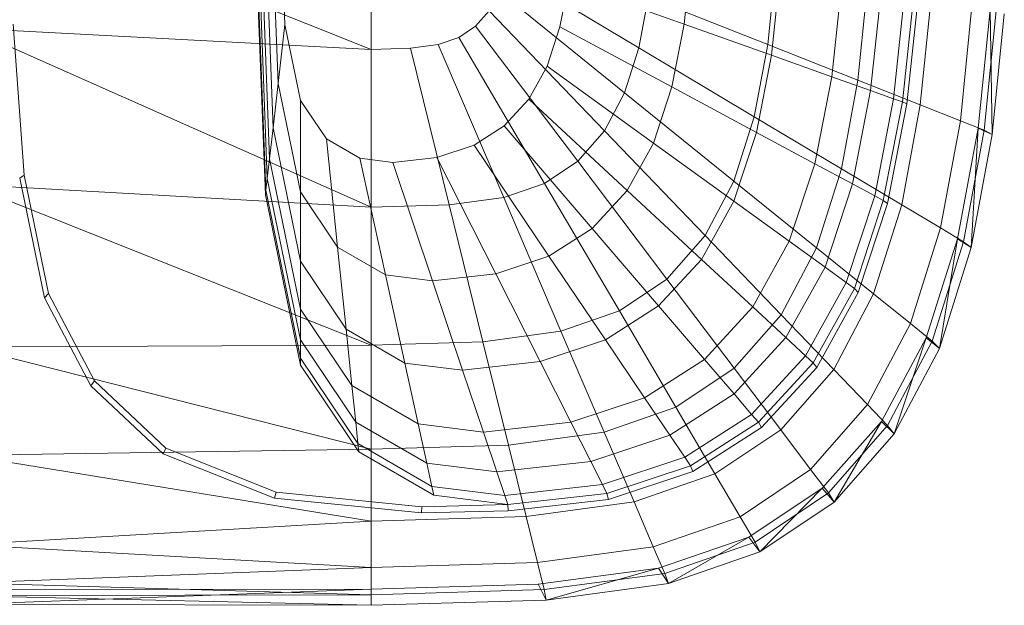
# Model space of a CAD drawing. Header units: metres. Extents: x 391.1 to 430.4, y 12.7 to 29.8.
# Tile 42 of 104: x 401.505 to 401.756, y 26.435 to 26.584. Entities that reach past the tile are written whole.
import ezdxf

# ---------------------------------------------------------------- set-up
doc = ezdxf.new("R2010")
doc.units = ezdxf.units.M
doc.layers.add('02_MOBILIARIO', color=7, linetype='Continuous', lineweight=18)
doc.layers.add('A-DETL-____-MBND', color=7, linetype='Continuous', lineweight=18)

# ---------------------------------------------------------------- blocks, each defined once
blk = doc.blocks.new('Family - Rentamans PB-155389-02_SAN_P0')
at = {"layer": 'A-DETL-____-MBND', "color": 253, "true_color": 0xaaaaaa}
for p, q in [((0, 0.18276), (0.10273, 0.14157)), ((0.07584, 0.10456), (0.07287, 0.18276)), ((0.07598, 0.10571), (0.07304, 0.18276)), ((0.07689, 0.11374), (0.07426, 0.18276)), ((0.07778, 0.12158), (0.07545, 0.18276)), ((0.07907, 0.13292), (0.07717, 0.18276)), ((0.08078, 0.14793), (0.07945, 0.18276)), ((0.10273, 0.18276), (0.10273, 0.14157)), ((0.07631, 0.10869), (0.074, 0.1695)), ((0.18425, 0.16511), (0.18245, 0.148)), ((0.17092, 0.14201), (0.13724, 0.16214)), ((0.2057, 0.16248), (0.20373, 0.14283)), ((0.20689, 0.1611), (0.20468, 0.14009)), ((0.15302, 0.15847), (0.15084, 0.14729)), ((0.18245, 0.148), (0.15302, 0.15847)), ((0.22254, 0.15832), (0.22004, 0.13463)), ((0.16731, 0.13056), (0.13541, 0.15634)), ((0.2267, 0.13374), (0.22913, 0.15787)), ((0.23263, 0.15653), (0.22995, 0.13111)), ((0.23859, 0.15548), (0.2358, 0.12902)), ((0.1733, 0.15486), (0.17092, 0.14201)), ((0.20373, 0.14283), (0.1733, 0.15486)), ((0.24088, 0.15507), (0.23806, 0.12822)), ((0.24205, 0.15479), (0.23919, 0.12768)), ((0.24258, 0.12746), (0.24532, 0.15469)), ((0.13282, 0.15143), (0.12937, 0.14751)), ((0.16218, 0.12086), (0.13282, 0.15143)), ((0.25282, 0.12342), (0.25575, 0.15263)), ((0.2573, 0.1215), (0.26035, 0.15166)), ((0.25887, 0.12102), (0.26192, 0.15141)), ((0.26089, 0.11987), (0.26035, 0.15166)), ((0.26089, 0.11987), (0.26398, 0.15065)), ((0.01437, 0.10952), (0.01159, 0.14801)), ((0.08078, 0.14793), (0.07907, 0.13292)), ((0.08473, 0.12861), (0.08078, 0.14793)), ((0.18245, 0.148), (0.17934, 0.13201)), ((0.20468, 0.14009), (0.18245, 0.148)), ((0.10273, 0.14157), (0, 0.14702)), ((0, 0.14702), (0.10273, 0.10137)), ((0.12937, 0.14751), (0.12509, 0.14464)), ((0.15537, 0.1131), (0.12937, 0.14751)), ((0.15084, 0.14729), (0.14756, 0.13732)), ((0.17934, 0.13201), (0.15084, 0.14729)), ((0.12509, 0.14464), (0.11983, 0.14281)), ((0.14692, 0.10743), (0.12509, 0.14464)), ((0.10273, 0.14157), (0.11281, 0.14187)), ((0.10273, 0.14157), (0.10273, 0.10137)), ((0.11983, 0.14281), (0.11281, 0.14187)), ((0.11281, 0.14187), (0.12264, 0.10196)), ((0.11983, 0.14281), (0.13653, 0.10383)), ((0.17092, 0.14201), (0.16731, 0.13056)), ((0.20031, 0.12445), (0.17092, 0.14201)), ((0.20373, 0.14283), (0.20031, 0.12445)), ((0.2267, 0.13374), (0.20373, 0.14283)), ((0.20468, 0.14009), (0.20086, 0.12046)), ((0.22004, 0.13463), (0.20468, 0.14009)), ((0.14756, 0.13732), (0.14288, 0.12888)), ((0.17464, 0.11773), (0.14756, 0.13732)), ((0.07907, 0.13292), (0.07778, 0.12158)), ((0.08473, 0.10527), (0.07907, 0.13292)), ((0.22004, 0.13463), (0.21574, 0.11248)), ((0.22995, 0.13111), (0.22004, 0.13463)), ((0.22251, 0.11118), (0.2267, 0.13374)), ((0.24258, 0.12746), (0.2267, 0.13374)), ((0.16731, 0.13056), (0.16218, 0.12086)), ((0.19515, 0.10805), (0.16731, 0.13056)), ((0.17934, 0.13201), (0.17464, 0.11773)), ((0.20086, 0.12046), (0.17934, 0.13201)), ((0.22995, 0.13111), (0.22533, 0.10733)), ((0.22995, 0.13111), (0.2358, 0.12902)), ((0.09137, 0.11877), (0.08473, 0.12861)), ((0.08473, 0.12861), (0.08473, 0.10527)), ((0.14288, 0.12888), (0.13667, 0.12213)), ((0.16795, 0.10565), (0.14288, 0.12888)), ((0.2358, 0.12902), (0.23099, 0.1043)), ((0.23806, 0.12822), (0.23317, 0.10312)), ((0.2358, 0.12902), (0.23806, 0.12822)), ((0.23806, 0.12822), (0.23919, 0.12768)), ((0.23919, 0.12768), (0.23426, 0.10233)), ((0.23785, 0.10202), (0.24258, 0.12746)), ((0.25282, 0.12342), (0.24258, 0.12746)), ((0.20031, 0.12445), (0.19515, 0.10805)), ((0.22251, 0.11118), (0.20031, 0.12445)), ((0.24775, 0.09611), (0.25282, 0.12342)), ((0.25887, 0.12102), (0.25282, 0.12342)), ((0.07778, 0.12158), (0.07689, 0.11374)), ((0.08473, 0.08764), (0.07778, 0.12158)), ((0.13667, 0.12213), (0.12897, 0.11719)), ((0.13667, 0.12213), (0.15906, 0.09599)), ((0.16218, 0.12086), (0.15537, 0.1131)), ((0.18781, 0.09417), (0.16218, 0.12086)), ((0.20086, 0.12046), (0.19509, 0.10294)), ((0.21574, 0.11248), (0.20086, 0.12046)), ((0.25202, 0.0933), (0.2573, 0.1215)), ((0.25359, 0.09261), (0.25887, 0.12102)), ((0.25554, 0.09109), (0.2573, 0.1215)), ((0.2573, 0.1215), (0.26089, 0.11987)), ((0.26089, 0.11987), (0.25887, 0.12102)), ((0.09989, 0.11385), (0.09137, 0.11877)), ((0.09137, 0.11877), (0.09423, 0.09119)), ((0.25554, 0.09109), (0.26089, 0.11987)), ((0.12897, 0.11719), (0.1195, 0.11406)), ((0.12897, 0.11719), (0.14804, 0.08893)), ((0.17464, 0.11773), (0.16795, 0.10565)), ((0.19509, 0.10294), (0.17464, 0.11773)), ((0.07689, 0.11374), (0.07631, 0.10869)), ((0.08473, 0.07545), (0.07689, 0.11374)), ((0.10826, 0.11279), (0.09989, 0.11385)), ((0.09989, 0.11385), (0.10642, 0.08414)), ((0.1195, 0.11406), (0.10826, 0.11279)), ((0.1195, 0.11406), (0.13449, 0.08444)), ((0.15536, 0.1131), (0.14692, 0.10743)), ((0.17806, 0.08308), (0.15536, 0.1131)), ((0.10826, 0.11279), (0.1184, 0.08263)), ((0.21574, 0.11248), (0.20923, 0.09272)), ((0.22533, 0.10733), (0.21574, 0.11248)), ((0.21618, 0.09106), (0.22251, 0.11118)), ((0.23785, 0.10202), (0.22251, 0.11118)), ((0.01437, 0.10952), (0.01327, 0.10879)), ((0.01958, 0.07835), (0.01327, 0.10879)), ((0.02062, 0.07939), (0.01437, 0.10952)), ((0.07631, 0.10869), (0.07598, 0.1057)), ((0.08473, 0.0676), (0.07631, 0.10869)), ((0.19515, 0.10805), (0.18781, 0.09417)), ((0.21618, 0.09106), (0.19515, 0.10805)), ((0.10273, 0.10137), (0, 0.10722)), ((0, 0.10722), (0.10273, 0.06628)), ((0.07598, 0.10571), (0.07584, 0.10456)), ((0.08473, 0.06296), (0.07598, 0.1057)), ((0.14692, 0.10743), (0.13653, 0.10383)), ((0.14692, 0.10743), (0.16597, 0.07496)), ((0.16795, 0.10565), (0.15906, 0.09599)), ((0.18688, 0.08811), (0.16795, 0.10565)), ((0.22533, 0.10733), (0.21834, 0.08613)), ((0.23099, 0.1043), (0.22533, 0.10733)), ((0.08473, 0.06117), (0.07584, 0.10456)), ((0.09423, 0.09119), (0.08473, 0.10527)), ((0.08473, 0.10527), (0.08473, 0.08764)), ((0.13653, 0.10383), (0.12264, 0.10196)), ((0.13653, 0.10383), (0.1511, 0.06981)), ((0.19509, 0.10294), (0.18688, 0.08811)), ((0.20923, 0.09272), (0.19509, 0.10294)), ((0.23099, 0.1043), (0.22372, 0.08223)), ((0.23317, 0.10312), (0.2258, 0.08073)), ((0.23099, 0.10429), (0.23317, 0.10312)), ((0.23317, 0.10312), (0.23426, 0.10233)), ((0.12264, 0.10196), (0.10273, 0.10137)), ((0.10273, 0.10137), (0.10273, 0.06628)), ((0.12264, 0.10196), (0.13123, 0.06713)), ((0.23426, 0.10233), (0.22681, 0.07971)), ((0.23071, 0.07931), (0.23785, 0.10202)), ((0.24775, 0.09611), (0.23785, 0.10202)), ((0.15906, 0.09599), (0.14804, 0.08893)), ((0.15906, 0.09599), (0.17596, 0.07625)), ((0.24008, 0.07174), (0.24775, 0.09611)), ((0.25359, 0.09261), (0.24775, 0.09611)), ((0.18781, 0.09417), (0.17806, 0.08308)), ((0.20717, 0.07402), (0.18781, 0.09417)), ((0.24405, 0.06815), (0.25202, 0.0933)), ((0.24746, 0.06542), (0.25202, 0.0933)), ((0.25202, 0.0933), (0.25554, 0.09109)), ((0.10642, 0.08414), (0.09423, 0.09119)), ((0.09423, 0.09119), (0.09638, 0.07036)), ((0.20923, 0.09272), (0.19996, 0.07599)), ((0.20717, 0.07402), (0.21618, 0.09106)), ((0.21834, 0.08613), (0.20923, 0.09272)), ((0.23071, 0.07931), (0.21618, 0.09106)), ((0.24562, 0.06727), (0.25359, 0.09261)), ((0.24746, 0.06542), (0.25554, 0.09109)), ((0.25554, 0.09109), (0.25359, 0.09261)), ((0.14804, 0.08893), (0.13449, 0.08444)), ((0.14804, 0.08893), (0.16244, 0.06758)), ((0.18688, 0.08811), (0.17596, 0.07625)), ((0.19996, 0.07599), (0.18688, 0.08811)), ((0.09638, 0.07036), (0.08473, 0.08764)), ((0.08473, 0.08764), (0.08473, 0.07545)), ((0.21834, 0.08613), (0.20839, 0.06817)), ((0.22372, 0.08223), (0.21834, 0.08613)), ((0.1184, 0.08263), (0.10642, 0.08414)), ((0.10642, 0.08414), (0.11135, 0.0617)), ((0.13449, 0.08444), (0.1184, 0.08263)), ((0.13449, 0.08444), (0.14581, 0.06207)), ((0.17806, 0.08308), (0.16597, 0.07496)), ((0.19519, 0.0604), (0.17806, 0.08308)), ((0.1184, 0.08263), (0.12606, 0.05985)), ((0.22372, 0.08223), (0.21338, 0.06355)), ((0.2258, 0.08073), (0.2153, 0.06177)), ((0.2258, 0.08073), (0.22372, 0.08223)), ((0.2258, 0.08073), (0.22681, 0.07971)), ((0.02062, 0.07939), (0.01958, 0.07835)), ((0.03136, 0.05592), (0.01958, 0.07835)), ((0.03228, 0.05718), (0.02062, 0.07939)), ((0.22681, 0.07971), (0.21621, 0.06056)), ((0.22054, 0.06009), (0.23071, 0.07931)), ((0.24008, 0.07174), (0.23071, 0.07931)), ((0.09788, 0.05596), (0.08473, 0.07545)), ((0.08473, 0.07545), (0.08473, 0.0676)), ((0.17596, 0.07625), (0.16244, 0.06758)), ((0.17596, 0.07625), (0.18765, 0.06261)), ((0.19996, 0.07599), (0.18765, 0.06261)), ((0.20839, 0.06817), (0.19996, 0.07599)), ((0.16597, 0.07496), (0.1511, 0.06981)), ((0.16597, 0.07496), (0.18036, 0.05043)), ((0.19519, 0.0604), (0.20717, 0.07402)), ((0.22054, 0.06009), (0.20717, 0.07402)), ((0.11135, 0.0617), (0.09638, 0.07036)), ((0.09638, 0.07036), (0.09788, 0.05596)), ((0.22917, 0.05111), (0.24008, 0.07174)), ((0.24562, 0.06727), (0.24008, 0.07174)), ((0.1511, 0.06981), (0.13123, 0.06713)), ((0.1511, 0.06981), (0.1621, 0.04411)), ((0.20839, 0.06817), (0.19518, 0.05382)), ((0.21338, 0.06355), (0.20839, 0.06817)), ((0.2327, 0.04685), (0.24405, 0.06815)), ((0.23596, 0.04368), (0.24405, 0.06815)), ((0.24405, 0.06815), (0.24746, 0.06542)), ((0.10273, 0.06628), (0, 0.06579)), ((0, 0.06579), (0.10273, 0.03978)), ((0.08473, 0.06296), (0.08473, 0.0676)), ((0.09884, 0.04668), (0.08473, 0.0676)), ((0.13123, 0.06713), (0.10273, 0.06628)), ((0.10273, 0.06628), (0.10273, 0.03978)), ((0.13123, 0.06713), (0.13772, 0.04082)), ((0.16244, 0.06758), (0.14581, 0.06207)), ((0.16244, 0.06758), (0.17239, 0.05283)), ((0.23426, 0.04581), (0.24562, 0.06727)), ((0.23596, 0.04368), (0.24746, 0.06542)), ((0.24562, 0.06727), (0.24746, 0.06542)), ((0.08473, 0.06117), (0.08473, 0.06296)), ((0.09941, 0.0412), (0.08473, 0.06296)), ((0.21338, 0.06355), (0.19963, 0.04862)), ((0.2153, 0.06177), (0.21338, 0.06355)), ((0.09963, 0.03908), (0.08473, 0.06117)), ((0.12606, 0.05985), (0.11135, 0.0617)), ((0.11135, 0.0617), (0.11476, 0.0462)), ((0.14581, 0.06207), (0.12606, 0.05985)), ((0.14581, 0.06207), (0.15363, 0.04662)), ((0.18765, 0.06261), (0.17239, 0.05283)), ((0.18036, 0.05043), (0.19519, 0.0604)), ((0.18765, 0.06261), (0.19518, 0.05382)), ((0.20704, 0.04473), (0.19519, 0.0604)), ((0.2153, 0.06177), (0.20135, 0.04662)), ((0.21621, 0.06056), (0.20212, 0.04526)), ((0.21621, 0.06056), (0.2153, 0.06177)), ((0.12606, 0.05985), (0.13135, 0.04411)), ((0.20704, 0.04473), (0.22054, 0.06009)), ((0.22917, 0.05111), (0.22054, 0.06009)), ((0.03228, 0.05718), (0.03136, 0.05592)), ((0.04977, 0.03861), (0.03136, 0.05592)), ((0.05051, 0.04004), (0.03228, 0.05718)), ((0.11476, 0.0462), (0.09788, 0.05596)), ((0.09788, 0.05596), (0.09884, 0.04668)), ((0.17239, 0.05283), (0.15363, 0.04662)), ((0.17239, 0.05283), (0.17881, 0.04332)), ((0.19518, 0.05382), (0.17881, 0.04332)), ((0.19518, 0.05382), (0.19963, 0.04862)), ((0.18036, 0.05043), (0.1621, 0.04411)), ((0.18036, 0.05043), (0.1903, 0.03348)), ((0.21467, 0.03462), (0.22917, 0.05111)), ((0.22917, 0.05111), (0.23426, 0.04581)), ((0.19963, 0.04862), (0.1826, 0.0377)), ((0.19963, 0.04862), (0.20135, 0.04662)), ((0.11696, 0.0362), (0.09884, 0.04668)), ((0.09884, 0.04668), (0.09941, 0.0412)), ((0.13135, 0.04411), (0.11476, 0.0462)), ((0.11476, 0.0462), (0.11696, 0.0362)), ((0.15363, 0.04662), (0.13135, 0.04411)), ((0.15363, 0.04662), (0.15867, 0.03665)), ((0.20135, 0.04662), (0.18406, 0.03553)), ((0.20212, 0.04526), (0.18466, 0.03406)), ((0.20135, 0.04662), (0.20212, 0.04526)), ((0.21762, 0.02983), (0.2327, 0.04685)), ((0.21918, 0.02865), (0.23426, 0.04581)), ((0.22069, 0.0263), (0.2327, 0.04685)), ((0.2327, 0.04685), (0.23596, 0.04368)), ((0.23426, 0.04581), (0.23596, 0.04368)), ((0.13135, 0.04411), (0.13476, 0.03396)), ((0.1621, 0.04411), (0.13772, 0.04082)), ((0.17881, 0.04332), (0.15867, 0.03665)), ((0.1621, 0.04411), (0.16971, 0.02635)), ((0.17881, 0.04332), (0.1826, 0.0377)), ((0.1903, 0.03348), (0.20704, 0.04473)), ((0.20704, 0.04473), (0.21467, 0.03462)), ((0.22069, 0.0263), (0.23596, 0.04368)), ((0.11825, 0.0303), (0.09941, 0.0412)), ((0.09941, 0.0412), (0.09963, 0.03908)), ((0.13772, 0.04082), (0.10273, 0.03978)), ((0.13772, 0.04082), (0.1422, 0.02264)), ((0.10273, 0.03978), (0, 0.03818)), ((0, 0.03818), (0.10273, 0.02147)), ((0.05051, 0.04004), (0.04977, 0.03861)), ((0.07816, 0.02729), (0.04977, 0.03861)), ((0.07861, 0.02883), (0.05051, 0.04004)), ((0.11875, 0.02802), (0.09963, 0.03908)), ((0.10273, 0.03978), (0.10273, 0.02147)), ((0.1826, 0.0377), (0.16165, 0.03076)), ((0.1826, 0.0377), (0.18406, 0.03553)), ((0.13476, 0.03396), (0.11696, 0.0362)), ((0.11696, 0.0362), (0.11825, 0.0303)), ((0.15867, 0.03665), (0.13476, 0.03396)), ((0.15867, 0.03665), (0.16165, 0.03076)), ((0.18406, 0.03553), (0.1628, 0.0285)), ((0.18406, 0.03553), (0.18466, 0.03406)), ((0.13476, 0.03396), (0.13678, 0.02796)), ((0.18466, 0.03406), (0.16318, 0.02695)), ((0.16971, 0.02635), (0.1903, 0.03348)), ((0.1903, 0.03348), (0.19671, 0.02256)), ((0.19671, 0.02256), (0.21467, 0.03462)), ((0.21467, 0.03462), (0.21918, 0.02865)), ((0.13678, 0.02796), (0.11825, 0.0303)), ((0.11825, 0.0303), (0.11875, 0.02802)), ((0.16165, 0.03076), (0.13678, 0.02796)), ((0.16165, 0.03076), (0.1628, 0.0285)), ((0.07861, 0.02883), (0.07816, 0.02729)), ((0.11566, 0.02511), (0.07861, 0.02883)), ((0.13755, 0.02565), (0.11875, 0.02802)), ((0.13678, 0.02796), (0.13755, 0.02565)), ((0.1628, 0.0285), (0.13755, 0.02565)), ((0.1628, 0.0285), (0.16318, 0.02695)), ((0.19894, 0.01737), (0.21762, 0.02983)), ((0.2005, 0.0161), (0.21918, 0.02865)), ((0.20176, 0.01359), (0.21762, 0.02983)), ((0.21762, 0.02983), (0.22069, 0.0263)), ((0.21918, 0.02865), (0.22069, 0.0263)), ((0.11557, 0.02353), (0.07816, 0.02729)), ((0.11566, 0.02511), (0.11557, 0.02353)), ((0.13755, 0.02565), (0.11566, 0.02511)), ((0.13755, 0.02565), (0.13769, 0.02408)), ((0.16318, 0.02695), (0.13769, 0.02408)), ((0.16971, 0.02635), (0.1422, 0.02264)), ((0.16971, 0.02635), (0.17461, 0.0149)), ((0.20176, 0.01359), (0.22069, 0.0263)), ((0.1422, 0.02264), (0.10273, 0.02147)), ((0.13769, 0.02408), (0.11557, 0.02353)), ((0.1422, 0.02264), (0.14508, 0.01092)), ((0.10273, 0.02147), (0, 0.01543)), ((0.10273, 0.02147), (0.10273, 0.00966)), ((0.17461, 0.0149), (0.19671, 0.02256)), ((0.19671, 0.02256), (0.2005, 0.0161)), ((0, 0.01543), (0.10273, 0.00966)), ((0.17596, 0.00947), (0.19894, 0.01737)), ((0.17751, 0.00814), (0.2005, 0.0161)), ((0.17848, 0.00552), (0.19894, 0.01737)), ((0.19894, 0.01737), (0.20176, 0.01359)), ((0.2005, 0.0161), (0.20176, 0.01359)), ((0.14508, 0.01092), (0.17461, 0.0149)), ((0.17461, 0.0149), (0.17751, 0.00814)), ((0.17848, 0.00552), (0.20176, 0.01359)), ((0.14508, 0.01092), (0.10273, 0.00966)), ((0.14508, 0.01092), (0.14679, 0.004)), ((0.10273, 0.00966), (0, 0.00569)), ((0.10273, 0.00966), (0.10273, 0.00269)), ((0.14525, 0.00536), (0.17596, 0.00947)), ((0.14679, 0.004), (0.17751, 0.00814)), ((0.14736, 0.00133), (0.17596, 0.00947)), ((0.17596, 0.00947), (0.17848, 0.00552)), ((0.17751, 0.00814), (0.17848, 0.00552)), ((0, 0.00569), (0.10273, 0.00269)), ((0.10273, 0.0041), (0.14525, 0.00536)), ((0.14736, 0.00133), (0.14525, 0.00536)), ((0.14736, 0.00133), (0.17848, 0.00552)), ((0, 0.00406), (0.10273, 0.00411)), ((0, 0.00026), (0.10273, 0.00411)), ((0.10273, 0.00269), (0, 0.00244)), ((0.10273, 0.0041), (0.10273, 0)), ((0.10273, 0.00269), (0.14679, 0.004)), ((0.10273, 0.00269), (0.10273, 0)), ((0.14679, 0.004), (0.14736, 0.00133)), ((0, 0.00244), (0.10273, 0)), ((0, 0.00026), (0.10273, 0)), ((0.10273, 0), (0.14736, 0.00133))]:
    blk.add_line(p, q, dxfattribs=at)
blk = doc.blocks.new('LONDR55-XX_ZZ-ARQ-CAA-M3D-Londres55_ifc-1-02_SAN_P0')
at = {"layer": '02_MOBILIARIO', "color": 253, "lineweight": 18, "true_color": 0xaaaaaa}
blk.add_blockref('Family - Rentamans PB-155389-02_SAN_P0', (401.49193, 26.43532), dxfattribs=at)

msp = doc.modelspace()

# ---------------------------------------------------------------- block references
at = {"lineweight": 5}
msp.add_blockref('LONDR55-XX_ZZ-ARQ-CAA-M3D-Londres55_ifc-1-02_SAN_P0', (0, 0), dxfattribs=at)

doc.saveas('drawing.dxf')
